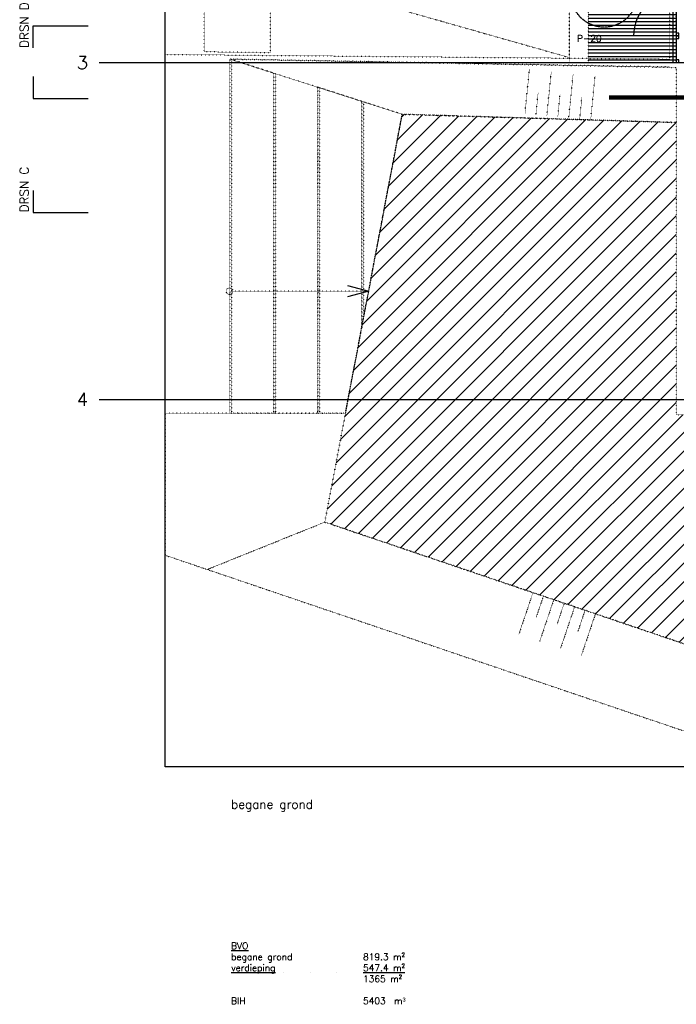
# Model space of a CAD drawing. Header units: millimetres. Extents: x -41560 to 117593, y -41642 to 17656.
# Tile 1 of 30: x -41560 to -26638, y -32250 to -9881. Entities that reach past the tile are written whole.
import ezdxf
from ezdxf.enums import TextEntityAlignment as Align
from ezdxf.lldxf.tags import DXFTag
from ezdxf.xclip import XClip

# ---------------------------------------------------------------- set-up
doc = ezdxf.new("R2010")
doc.units = ezdxf.units.MM
doc.header["$LTSCALE"] = 0.5
doc.header["$XCLIPFRAME"] = 0
for name, pattern in [('ACAD_ISO07W100', [3, 0, -3]), ('CENTER2', [28.575, 19.05, -3.175, 3.175, -3.175]), ('DASHDOT2', [12.7, 6.35, -3.175, 0, -3.175]), ('HIDDEN2', [4.7625, 3.175, -1.5875])]:
    doc.linetypes.add(name, pattern=pattern)
for name, color, linetype in [('brandscheidingen', 250, 'Continuous'), ('inrichting terrein', 7, 'ACAD_ISO07W100'), ('pen 0.05mm', 7, 'Continuous'), ('pen 0.15mm', 1, 'Continuous'), ('pen 0.70mm', 5, 'Continuous'), ('stramien', 9, 'CENTER2'), ('tekst 1.5mm', 210, 'Continuous'), ('tekst 2.0mm', 211, 'Continuous'), ('tekst 3.0mm', 200, 'Continuous')]:
    doc.layers.add(name, color=color, linetype=linetype)
doc.layers.add('hulplijn', color=140, linetype='Continuous', plot=False)
doc.styles.add('1.5mm tekst', font='romans.shx', dxfattribs={"height": 1.5})
doc.styles.add('2.0mm tekst', font='romans.shx', dxfattribs={"height": 2})
doc.styles.add('3.0mm tekst', font='romans.shx', dxfattribs={"height": 3})
doc.styles.get("Standard").update_dxf_attribs({"font": 'arial.ttf'})
tags = doc.linetypes.add('WBDBO30', pattern='A,12.7,-5.08,["30",Standard,S=3,R=0,X=-2.54,Y=-1.27],-6.35', length=24.13).pattern_tags.tags
tags[6] = DXFTag(74, 10)

# ---------------------------------------------------------------- blocks, each defined once
blk = doc.blocks.new('trap entree')
at = {"layer": 'inrichting terrein', "ltscale": 0.5}
for p, q in [((-9950, 0), (-9950, 8045)), ((-8950, 0), (-8950, 7709)), ((-7950, 0), (-7950, 7389)), ((-6950, 0), (-6950, 7069)), ((-5950, 0), (-5950, 6749)), ((-4950, 0), (-4950, 6429)), ((-3950, 0), (-3950, 6109)), ((-2950, 0), (-2950, 5789)), ((-1950, 0), (-1950, 5469)), ((-950, 0), (-950, 5149)), ((0, 2772), (-10000, 2772))]:
    blk.add_line(p, q, dxfattribs=at)
for points in [[(-10000, 0), (-9000, 0), (-9000, 7725), (-10000, 8045)], [(-9000, 0), (-8000, 0), (-8000, 7405), (-9000, 7725)], [(-8000, 0), (-7000, 0), (-7000, 7085), (-8000, 7405)], [(-7000, 0), (-6000, 0), (-6000, 6765), (-7000, 7085)], [(-6000, 0), (-5000, 0), (-5000, 6445), (-6000, 6765)], [(-5000, 0), (-4000, 0), (-4000, 6125), (-5000, 6445)], [(-4000, 0), (-3000, 0), (-3000, 5805), (-4000, 6125)], [(-3000, 0), (-2000, 0), (-2000, 5485), (-3000, 5805)], [(-2000, 0), (-1000, 0), (-1000, 5165), (-2000, 5485)], [(-1000, 0), (0, 0), (0, 4845), (-1000, 5165)]]:
    blk.add_lwpolyline(points, close=True, dxfattribs=at)
blk.add_lwpolyline([(-483, 2902), (0, 2772), (-483, 2643)], dxfattribs=at)
blk.add_circle((-10000, 2772), 75, dxfattribs=at)
blk = doc.blocks.new('doorsnedeaanduiding')
at = {"layer": 'hulplijn'}
for p, q in [((-13969, -11129), (-13969, -11629)), ((-13969, -11629), (-12719, -11629))]:
    blk.add_line(p, q, dxfattribs=at)
at = {"layer": 'pen 0.05mm'}
for p, q in [((-13969, -9976), (-12719, -9976)), ((-13969, -14213), (-12719, -14213))]:
    blk.add_line(p, q, dxfattribs=at)
at = {"layer": 'pen 0.70mm'}
for p, q in [((-13969, -10476), (-13969, -9976)), ((-13969, -13713), (-13969, -14213))]:
    blk.add_line(p, q, dxfattribs=at)
at = {"layer": 'hulplijn', "style": '3.0mm tekst'}
for p in [(29858, 14116), (-14319, -11379), (54620, -11379), (29858, -28179)]:
    blk.add_attdef('A', text='', height=300, dxfattribs=at).set_placement(p, align=Align.MIDDLE_CENTER)
at = {"layer": 'tekst 2.0mm', "char_height": 200, "width": 7941.85, "attachment_point": 1, "rotation": 90, "style": '2.0mm tekst'}
for s, insert in [('DRSN D', (-14269, -10476)), ('DRSN C', (-14269, -14213))]:
    blk.add_mtext(s, dxfattribs=dict(at, insert=insert))
blk = doc.blocks.new('1302-stramien-01')
at = {"layer": 'stramien'}
for p, q in [((-13469, -10810), (52270, -10810)), ((-13469, -18460), (52270, -18460))]:
    blk.add_line(p, q, dxfattribs=at)
at = {"layer": 'tekst 3.0mm', "char_height": 300, "width": 920.58, "attachment_point": 6, "style": '3.0mm tekst'}
for s, insert in [('3', (-13719, -10810)), ('4', (-13719, -18460))]:
    blk.add_mtext(s, dxfattribs=dict(at, insert=insert))

msp = doc.modelspace()

# ---------------------------------------------------------------- hatches: boundary and pattern name
at = {"layer": 'inrichting terrein', "ltscale": 0.2}
h = msp.add_hatch(dxfattribs=at)
h.set_pattern_fill('LINE', color=256, scale=25)
h.set_pattern_definition([(0, (230, 0), (0, 79.375), [])])
h.paths.add_polyline_path([(-28637.9, -10855.7), (-26637.9, -10855.7), (-26637.9, -8235.1), (-28637.9, -8000.5)])
at = {"layer": 'inrichting terrein', "ltscale": 0.5}
h = msp.add_hatch(dxfattribs=at)
h.set_pattern_fill('_USER', color=256, scale=300, angle=45, style=0, pattern_type=0)
h.set_pattern_definition([(45, (0, 0), (-212.132, 212.132), [])])
h.paths.add_polyline_path([(16042.1, -15964.6), (23982.1, -17783.4), (23982.1, -20210.4), (24159.6, -21626.3), (23982.1, -26855.7), (18454.6, -26533.3), (13868.5, -26981.9), (8013.5, -26609.7), (1169.9, -27028.8), (-4490.2, -26702.4), (-7062.7, -26993.8), (-10634.4, -26692), (-14746.2, -26911.3), (-18207.4, -26855.7), (-26287.9, -24119), (-34626, -21295.1), (-34155.9, -18820.7), (-33629.1, -16048.2), (-33336.3, -14506.8), (-32865.9, -12030.7), (-26637.9, -12215.7), (-26637.9, -13655.7), (-26637.9, -18855.7), (16062.1, -18855.7), (16062.1, -17333)])

# ---------------------------------------------------------------- linework, layer by layer
at = {"layer": 'brandscheidingen', "linetype": 'WBDBO30', "const_width": 100}
msp.add_lwpolyline([(-28171.1, -11647.2), (-23115, -11647.2), (-23115, -11018.9), (-20701.3, -11018.9), (-20701.3, -21251.4)], dxfattribs=at)
at = {"layer": 'hulplijn'}
msp.add_lwpolyline([(-38256.8, 6474.3), (23982.1, 6474.3), (23982.1, -26855.7), (-38256.8, -26855.7)], close=True, dxfattribs=at)
at = {"layer": 'inrichting terrein', "ltscale": 0.5}
for p, q in [((-30076.4, -12012.9), (-29977.6, -11017.8)), ((-29578.9, -12062.3), (-29480.1, -11067.2)), ((-29081.3, -12111.7), (-28982.5, -11116.6)), ((-28583.7, -12161.1), (-28484.9, -11166)), ((-29827.6, -12037.6), (-29778.2, -11540)), ((-29330.1, -12087), (-29280.7, -11589.4)), ((-28832.5, -12136.4), (-28783.1, -11638.8)), ((-34155.9, -18820.7), (-38256.8, -18820.7)), ((-29896.6, -22896.8), (-30217.4, -23844)), ((-29659.8, -22977), (-29820.2, -23450.6)), ((-29423, -23057.2), (-29743.8, -24004.4)), ((-29186.2, -23137.4), (-29346.6, -23611)), ((-28949.4, -23217.6), (-29270.2, -24164.8)), ((-28712.7, -23297.8), (-28873, -23771.4)), ((-28475.9, -23378), (-28796.6, -24325.2))]:
    msp.add_line(p, q, dxfattribs=at)
for points in [[(-38256.8, -10670.3), (-26787.9, -10775.7), (-26787.9, -8173.8), (-38256.8, -6678)], [(-29067.9, -7873.5), (-35867.9, -8811.5), (-29067.9, -10739.9)], [(-29067.9, -10739.9), (-29067.9, -7864.6)], [(-29067.9, -10829), (-29067.9, -7983.2)], [(-26787.9, -10955.7), (-36789.7, -10776.3)], [(-4490.2, -26702.4), (-7062.7, -26993.8), (-10634.4, -26692), (-14746.2, -26911.3), (-18207.4, -26855.7), (-26287.9, -24119), (-34626, -21295.1), (-34155.9, -18820.7), (-33629.1, -16048.2), (-33336.3, -14506.8), (-32865.9, -12030.7), (-26637.9, -12215.7), (-26637.9, -13655.7), (-26637.9, -13655.7), (-26637.9, -18855.7), (16062.1, -18855.7)], [(-26787.9, -12215.7), (-32865.9, -12030.7)], [(-38256.8, -18820.7), (-38256.8, -22046.2), (-24055.9, -26855.7)], [(-34155.9, -18820.7), (-34626, -21295.1), (-19328.1, -26476.1)], [(-37300.3, -22370.1), (-34626, -21295.1)]]:
    msp.add_lwpolyline(points, dxfattribs=at)
for points in [[(-37367.9, -6793.9), (-35867.9, -6977.7), (-35867.9, -10633.3), (-37367.9, -10609.8)], [(-28637.9, -10855.7), (-26637.9, -10855.7), (-26637.9, -8235.1), (-28637.9, -8000.5)], [(-32865.9, -12030.7), (-34787.9, -11415.7), (-36787.9, -10775.7), (-26637.9, -10965.7), (-26637.9, -12215.7)]]:
    msp.add_lwpolyline(points, close=True, dxfattribs=at)
at = {"layer": 'pen 0.05mm'}
for p, q in [((-26637.9, -9335.7), (-26637.9, -10185.7)), ((-26637.9, -10245.7), (-27607.9, -10245.7)), ((-26637.9, -10305.7), (-26637.9, -10795.7))]:
    msp.add_line(p, q, dxfattribs=at)
at = {"layer": 'pen 0.05mm', "linetype": 'DASHDOT2'}
msp.add_line((-34155.9, -18820.7), (-32865.9, -12030.7), dxfattribs=at)
at = {"layer": 'pen 0.05mm'}
for points in [[(-26637.9, -8245.7), (-26717.9, -8245.7), (-26717.9, -10855.7), (-26637.9, -10855.7)], [(-34112.1, -15918.8), (-33629.1, -16048.2), (-34112.1, -16177.6)]]:
    msp.add_lwpolyline(points, dxfattribs=at)
at = {"layer": 'pen 0.05mm', "linetype": 'HIDDEN2'}
msp.add_circle((-28278.6, -9301.5), 750, dxfattribs=at)
at = {"layer": 'pen 0.05mm'}
msp.add_arc((-26637.9, -10245.7), 970, 90, 180, dxfattribs=at)
at = {"layer": 'pen 0.15mm'}
for points in [[(-26637.9, -10245.7), (-26577.9, -10245.7), (-26577.9, -10185.7), (-26637.9, -10185.7)], [(-26637.9, -10305.7), (-26577.9, -10305.7), (-26577.9, -10245.7), (-26637.9, -10245.7)], [(-26637.9, -10855.7), (-26577.9, -10855.7), (-26577.9, -10795.7), (-26637.9, -10795.7)]]:
    msp.add_lwpolyline(points, close=True, dxfattribs=at)

# ---------------------------------------------------------------- block references
for name, p in [('doorsnedeaanduiding', (-27287.9, -45.7)), ('1302-stramien-01', (-26287.9, -45.7))]:
    msp.add_blockref(name, p)
ref = msp.add_blockref('trap entree', (-26787.9, -18820.7))
XClip(ref).set_block_clipping_path([(-7387.0030836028, -100), (-5958.4834546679, 7419.2205382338), (-10049.0297375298, 8487.4684275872), (-10227.0501493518, -131.0874648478)])

# ---------------------------------------------------------------- texts
at = {"layer": 'tekst 1.5mm', "char_height": 150, "attachment_point": 1, "style": '1.5mm tekst'}
for s, insert, width in [('P-20', (-28895.1, -10231.8), 1750.424), ('{\\LBVO}\\Pbegane grond^I^I^I819.3 m²^I\\P{\\Lverdieping^I^I^I^I547.4 m²}^I\\P^I^I^I^I^I1365 m²\\P\\PBIH^I^I^I^I^I5403^I m{\\fArial|b0|i0|c0|p34;³}\\P\\P^I^I^I^I^I^I^I^I', (-36755.7, -30846.9), 5950.078)]:
    msp.add_mtext(s, dxfattribs=dict(at, insert=insert, width=width))
at = {"layer": 'tekst 2.0mm', "insert": (-36756.8, -27605.7), "char_height": 200, "width": 8320.113, "attachment_point": 1, "style": '2.0mm tekst'}
msp.add_mtext('begane grond', dxfattribs=at)

doc.saveas('drawing.dxf')
